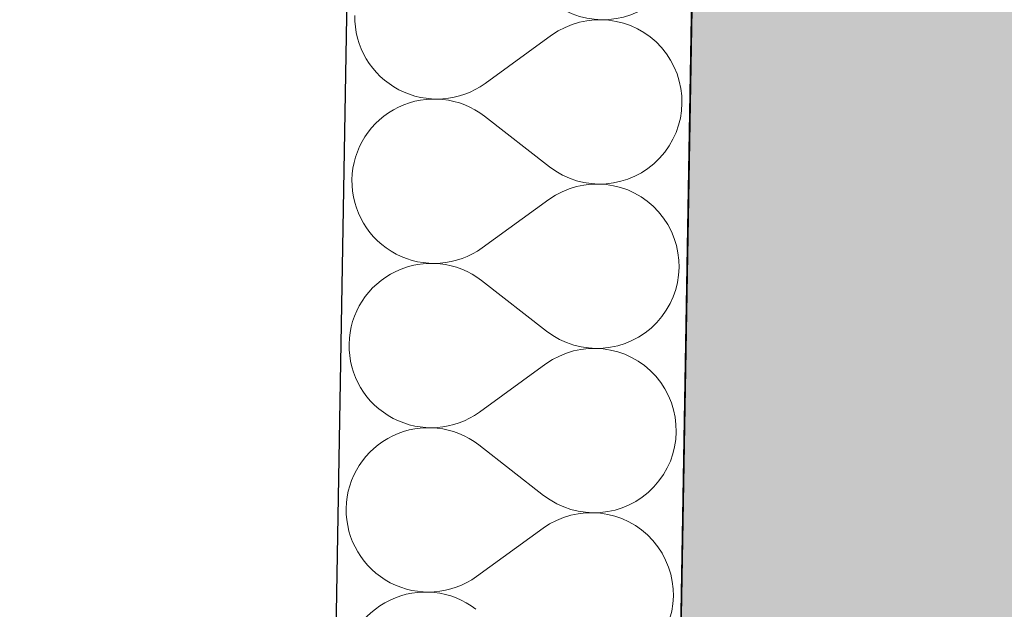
# Model space of a CAD drawing. Header units: millimetres. Extents: x -24674 to 2959, y -2716 to 20653.
# Tile 50 of 161: x -20642 to -20185, y 8769 to 9042. Entities that reach past the tile are written whole.
import ezdxf

# ---------------------------------------------------------------- set-up
doc = ezdxf.new("R2010")
doc.units = ezdxf.units.MM
doc.header["$MEASUREMENT"] = 0
doc.linetypes.add('Wipeout_Contour', pattern=[1000, 0, -1000])
for name, color, linetype in [('9._POHLED ZÁPADNÍ_1_Konstrukce - nosné', 7, 'Continuous'), ('9._POHLED ZÁPADNÍ_1_Nové_Konstrukce - nosné', 7, 'Continuous'), ('9._POHLED ZÁPADNÍ_1_Nové_Výplně – Řezové', 7, 'Continuous'), ('9._POHLED ZÁPADNÍ_1_Výplně – Řezové', 7, 'Continuous'), ('9._POHLED ZÁPADNÍ_1_VÝTAH VAR 1', 7, 'Continuous')]:
    doc.layers.add(name, color=color, linetype=linetype)

# ---------------------------------------------------------------- blocks, each defined once
blk = doc.blocks.new('*X4', base_point=(-27719.5, -6043.99))
at = {"layer": '9._POHLED ZÁPADNÍ_1_Nové_Výplně – Řezové', "color": 21, "linetype": 'Continuous', "lineweight": 20, "true_color": 0xffaaaa}
for p, q in [((-20486.56, 9044.21), (-20486.52, 9041.49)), ((-20486.52, 9041.49), (-20486.27, 9038.78)), ((-20383.08, 9040.85), (-20385.68, 9040.04)), ((-20380.44, 9041.48), (-20383.08, 9040.85)), ((-20377.75, 9041.92), (-20380.44, 9041.48)), ((-20375.04, 9042.16), (-20377.75, 9041.92)), ((-20372.32, 9042.22), (-20375.04, 9042.16)), ((-20369.6, 9042.07), (-20372.32, 9042.22)), ((-20366.9, 9041.74), (-20369.6, 9042.07)), ((-20364.24, 9041.21), (-20366.9, 9041.74)), ((-20361.61, 9040.49), (-20364.24, 9041.21)), ((-20359.05, 9039.59), (-20361.61, 9040.49)), ((-20486.27, 9038.78), (-20485.83, 9036.09)), ((-20485.83, 9036.09), (-20485.21, 9033.44)), ((-20393.02, 9036.51), (-20395.28, 9035)), ((-20390.66, 9037.86), (-20393.02, 9036.51)), ((-20388.21, 9039.04), (-20390.66, 9037.86)), ((-20385.68, 9040.04), (-20388.21, 9039.04)), ((-20356.55, 9038.5), (-20359.05, 9039.59)), ((-20354.14, 9037.25), (-20356.55, 9038.5)), ((-20351.82, 9035.82), (-20354.14, 9037.25)), ((-20349.61, 9034.23), (-20351.82, 9035.82)), ((-20485.21, 9033.44), (-20484.39, 9030.85)), ((-20395.28, 9035), (-20426.15, 9012.67)), ((-20347.53, 9032.49), (-20349.61, 9034.23)), ((-20345.57, 9030.6), (-20347.53, 9032.49)), ((-20484.39, 9030.85), (-20483.4, 9028.32)), ((-20483.4, 9028.32), (-20482.22, 9025.86)), ((-20343.75, 9028.58), (-20345.57, 9030.6)), ((-20342.08, 9026.43), (-20343.75, 9028.58)), ((-20482.22, 9025.86), (-20480.87, 9023.5)), ((-20480.87, 9023.5), (-20479.36, 9021.24)), ((-20340.56, 9024.17), (-20342.08, 9026.43)), ((-20339.22, 9021.8), (-20340.56, 9024.17)), ((-20479.36, 9021.24), (-20477.69, 9019.09)), ((-20477.69, 9019.09), (-20475.87, 9017.07)), ((-20338.04, 9019.35), (-20339.22, 9021.8)), ((-20337.04, 9016.82), (-20338.04, 9019.35)), ((-20475.87, 9017.07), (-20473.91, 9015.18)), ((-20473.91, 9015.18), (-20471.82, 9013.44)), ((-20471.82, 9013.44), (-20469.61, 9011.85)), ((-20336.23, 9014.22), (-20337.04, 9016.82)), ((-20335.6, 9011.58), (-20336.23, 9014.22)), ((-20469.61, 9011.85), (-20467.3, 9010.42)), ((-20467.3, 9010.42), (-20464.89, 9009.16)), ((-20464.89, 9009.16), (-20462.39, 9008.08)), ((-20435.76, 9007.63), (-20433.23, 9008.63)), ((-20433.23, 9008.63), (-20430.78, 9009.81)), ((-20430.78, 9009.81), (-20428.41, 9011.16)), ((-20428.41, 9011.16), (-20426.15, 9012.67)), ((-20335.16, 9008.89), (-20335.6, 9011.58)), ((-20334.92, 9006.18), (-20335.16, 9008.89)), ((-20459.88, 9004.1), (-20462.47, 9003.29)), ((-20462.39, 9008.08), (-20459.82, 9007.18)), ((-20457.23, 9004.73), (-20459.88, 9004.1)), ((-20459.82, 9007.18), (-20457.2, 9006.46)), ((-20454.54, 9005.16), (-20457.23, 9004.73)), ((-20457.2, 9006.46), (-20454.53, 9005.93)), ((-20451.84, 9005.4), (-20454.54, 9005.16)), ((-20454.53, 9005.93), (-20451.83, 9005.6)), ((-20449.12, 9005.45), (-20451.84, 9005.4)), ((-20451.83, 9005.6), (-20449.12, 9005.45)), ((-20449.12, 9005.45), (-20446.4, 9005.5)), ((-20446.4, 9005.31), (-20449.12, 9005.45)), ((-20446.4, 9005.5), (-20443.69, 9005.75)), ((-20443.7, 9004.97), (-20446.4, 9005.31)), ((-20441.03, 9004.44), (-20443.7, 9004.97)), ((-20443.69, 9005.75), (-20441, 9006.19)), ((-20438.41, 9003.71), (-20441.03, 9004.44)), ((-20441, 9006.19), (-20438.35, 9006.82)), ((-20438.35, 9006.82), (-20435.76, 9007.63)), ((-20334.87, 9003.46), (-20334.92, 9006.18)), ((-20469.82, 8999.77), (-20472.09, 8998.26)), ((-20467.46, 9001.12), (-20469.82, 8999.77)), ((-20465.01, 9002.29), (-20467.46, 9001.12)), ((-20462.47, 9003.29), (-20465.01, 9002.29)), ((-20435.84, 9002.81), (-20438.41, 9003.71)), ((-20433.35, 9001.72), (-20435.84, 9002.81)), ((-20430.94, 9000.46), (-20433.35, 9001.72)), ((-20428.62, 8999.03), (-20430.94, 9000.46)), ((-20335.35, 8998.04), (-20335.02, 9000.74)), ((-20335.02, 9000.74), (-20334.87, 9003.46)), ((-20476.26, 8994.78), (-20478.15, 8992.82)), ((-20474.23, 8996.59), (-20476.26, 8994.78)), ((-20472.09, 8998.26), (-20474.23, 8996.59)), ((-20426.42, 8997.44), (-20428.62, 8999.03)), ((-20396.35, 8974.05), (-20426.42, 8997.44)), ((-20336.6, 8992.75), (-20335.88, 8995.38)), ((-20335.88, 8995.38), (-20335.35, 8998.04)), ((-20479.89, 8990.73), (-20481.48, 8988.52)), ((-20478.15, 8992.82), (-20479.89, 8990.73)), ((-20338.59, 8987.69), (-20337.51, 8990.19)), ((-20337.51, 8990.19), (-20336.6, 8992.75)), ((-20482.91, 8986.21), (-20484.17, 8983.8)), ((-20481.48, 8988.52), (-20482.91, 8986.21)), ((-20339.85, 8985.28), (-20338.59, 8987.69)), ((-20485.26, 8981.3), (-20486.16, 8978.74)), ((-20484.17, 8983.8), (-20485.26, 8981.3)), ((-20342.87, 8980.76), (-20341.28, 8982.97)), ((-20341.28, 8982.97), (-20339.85, 8985.28)), ((-20486.16, 8978.74), (-20486.88, 8976.11)), ((-20348.53, 8974.9), (-20346.51, 8976.71)), ((-20346.51, 8976.71), (-20344.62, 8978.67)), ((-20344.62, 8978.67), (-20342.87, 8980.76)), ((-20487.41, 8973.44), (-20487.75, 8970.74)), ((-20486.88, 8976.11), (-20487.41, 8973.44)), ((-20396.35, 8974.05), (-20394.14, 8972.46)), ((-20394.14, 8972.46), (-20391.83, 8971.03)), ((-20352.94, 8971.72), (-20350.68, 8973.23)), ((-20350.68, 8973.23), (-20348.53, 8974.9)), ((-20487.75, 8970.74), (-20487.89, 8968.03)), ((-20487.89, 8968.03), (-20487.84, 8965.31)), ((-20391.83, 8971.03), (-20389.42, 8969.77)), ((-20389.42, 8969.77), (-20386.92, 8968.68)), ((-20386.92, 8968.68), (-20384.36, 8967.77)), ((-20384.36, 8967.77), (-20381.73, 8967.05)), ((-20365.53, 8966.76), (-20362.89, 8967.39)), ((-20362.89, 8967.39), (-20360.29, 8968.2)), ((-20360.29, 8968.2), (-20357.76, 8969.19)), ((-20357.76, 8969.19), (-20355.3, 8970.37)), ((-20355.3, 8970.37), (-20352.94, 8971.72)), ((-20487.84, 8965.31), (-20487.6, 8962.6)), ((-20389.54, 8962.86), (-20391.99, 8961.68)), ((-20387.01, 8963.86), (-20389.54, 8962.86)), ((-20384.41, 8964.67), (-20387.01, 8963.86)), ((-20381.76, 8965.3), (-20384.41, 8964.67)), ((-20379.08, 8965.74), (-20381.76, 8965.3)), ((-20381.73, 8967.05), (-20379.06, 8966.52)), ((-20376.37, 8965.98), (-20379.08, 8965.74)), ((-20379.06, 8966.52), (-20376.37, 8966.18)), ((-20376.37, 8966.18), (-20373.65, 8966.04)), ((-20373.65, 8966.04), (-20376.37, 8965.98)), ((-20373.65, 8966.04), (-20370.93, 8966.08)), ((-20370.93, 8965.89), (-20373.65, 8966.04)), ((-20370.93, 8966.08), (-20368.22, 8966.33)), ((-20368.23, 8965.56), (-20370.93, 8965.89)), ((-20365.56, 8965.03), (-20368.23, 8965.56)), ((-20368.22, 8966.33), (-20365.53, 8966.76)), ((-20362.94, 8964.31), (-20365.56, 8965.03)), ((-20360.37, 8963.41), (-20362.94, 8964.31)), ((-20357.88, 8962.33), (-20360.37, 8963.41)), ((-20487.6, 8962.6), (-20487.16, 8959.91)), ((-20487.16, 8959.91), (-20486.54, 8957.27)), ((-20396.61, 8958.82), (-20427.48, 8936.49)), ((-20394.35, 8960.33), (-20396.61, 8958.82)), ((-20391.99, 8961.68), (-20394.35, 8960.33)), ((-20355.47, 8961.07), (-20357.88, 8962.33)), ((-20353.15, 8959.64), (-20355.47, 8961.07)), ((-20350.94, 8958.05), (-20353.15, 8959.64)), ((-20486.54, 8957.27), (-20485.72, 8954.67)), ((-20485.72, 8954.67), (-20484.72, 8952.14)), ((-20348.85, 8956.31), (-20350.94, 8958.05)), ((-20346.89, 8954.42), (-20348.85, 8956.31)), ((-20345.07, 8952.4), (-20346.89, 8954.42)), ((-20484.72, 8952.14), (-20483.55, 8949.69)), ((-20483.55, 8949.69), (-20482.2, 8947.32)), ((-20343.4, 8950.25), (-20345.07, 8952.4)), ((-20341.89, 8947.99), (-20343.4, 8950.25)), ((-20482.2, 8947.32), (-20480.69, 8945.06)), ((-20480.69, 8945.06), (-20479.02, 8942.91)), ((-20340.54, 8945.62), (-20341.89, 8947.99)), ((-20339.37, 8943.17), (-20340.54, 8945.62)), ((-20479.02, 8942.91), (-20477.2, 8940.89)), ((-20477.2, 8940.89), (-20475.24, 8939)), ((-20338.37, 8940.64), (-20339.37, 8943.17)), ((-20337.56, 8938.04), (-20338.37, 8940.64)), ((-20475.24, 8939), (-20473.15, 8937.26)), ((-20473.15, 8937.26), (-20470.94, 8935.67)), ((-20470.94, 8935.67), (-20468.63, 8934.24)), ((-20429.74, 8934.98), (-20427.48, 8936.49)), ((-20336.93, 8935.4), (-20337.56, 8938.04)), ((-20336.49, 8932.71), (-20336.93, 8935.4)), ((-20468.63, 8934.24), (-20466.21, 8932.98)), ((-20466.21, 8932.98), (-20463.72, 8931.9)), ((-20463.72, 8931.9), (-20461.15, 8931)), ((-20461.15, 8931), (-20458.53, 8930.28)), ((-20439.68, 8930.64), (-20437.09, 8931.45)), ((-20437.09, 8931.45), (-20434.56, 8932.45)), ((-20434.56, 8932.45), (-20432.1, 8933.63)), ((-20432.1, 8933.63), (-20429.74, 8934.98)), ((-20336.25, 8930), (-20336.49, 8932.71)), ((-20463.8, 8927.11), (-20466.33, 8926.12)), ((-20461.21, 8927.92), (-20463.8, 8927.11)), ((-20458.56, 8928.55), (-20461.21, 8927.92)), ((-20455.87, 8928.98), (-20458.56, 8928.55)), ((-20458.53, 8930.28), (-20455.86, 8929.75)), ((-20453.16, 8929.23), (-20455.87, 8928.98)), ((-20455.86, 8929.75), (-20453.16, 8929.42)), ((-20453.16, 8929.42), (-20450.44, 8929.27)), ((-20450.44, 8929.27), (-20453.16, 8929.23)), ((-20450.44, 8929.27), (-20447.72, 8929.33)), ((-20447.73, 8929.13), (-20450.44, 8929.27)), ((-20445.03, 8928.79), (-20447.73, 8929.13)), ((-20447.72, 8929.33), (-20445.01, 8929.57)), ((-20442.36, 8928.26), (-20445.03, 8928.79)), ((-20445.01, 8929.57), (-20442.33, 8930.01)), ((-20439.74, 8927.54), (-20442.36, 8928.26)), ((-20442.33, 8930.01), (-20439.68, 8930.64)), ((-20437.17, 8926.63), (-20439.74, 8927.54)), ((-20434.68, 8925.54), (-20437.17, 8926.63)), ((-20336.34, 8924.57), (-20336.2, 8927.28)), ((-20336.2, 8927.28), (-20336.25, 8930)), ((-20473.41, 8922.08), (-20475.56, 8920.41)), ((-20471.15, 8923.6), (-20473.41, 8922.08)), ((-20468.79, 8924.94), (-20471.15, 8923.6)), ((-20466.33, 8926.12), (-20468.79, 8924.94)), ((-20432.27, 8924.28), (-20434.68, 8925.54)), ((-20429.95, 8922.85), (-20432.27, 8924.28)), ((-20427.75, 8921.26), (-20429.95, 8922.85)), ((-20337.21, 8919.2), (-20336.68, 8921.87)), ((-20336.68, 8921.87), (-20336.34, 8924.57)), ((-20477.59, 8918.6), (-20479.48, 8916.64)), ((-20475.56, 8920.41), (-20477.59, 8918.6)), ((-20397.67, 8897.87), (-20427.75, 8921.26)), ((-20337.93, 8916.57), (-20337.21, 8919.2)), ((-20481.22, 8914.55), (-20482.81, 8912.34)), ((-20479.48, 8916.64), (-20481.22, 8914.55)), ((-20339.92, 8911.51), (-20338.83, 8914.01)), ((-20338.83, 8914.01), (-20337.93, 8916.57)), ((-20484.24, 8910.03), (-20485.5, 8907.62)), ((-20482.81, 8912.34), (-20484.24, 8910.03)), ((-20342.61, 8906.79), (-20341.18, 8909.1)), ((-20341.18, 8909.1), (-20339.92, 8911.51)), ((-20486.59, 8905.12), (-20487.49, 8902.56)), ((-20485.5, 8907.62), (-20486.59, 8905.12)), ((-20345.94, 8902.49), (-20344.2, 8904.58)), ((-20344.2, 8904.58), (-20342.61, 8906.79)), ((-20488.21, 8899.93), (-20488.74, 8897.27)), ((-20487.49, 8902.56), (-20488.21, 8899.93)), ((-20349.86, 8898.72), (-20347.83, 8900.53)), ((-20347.83, 8900.53), (-20345.94, 8902.49)), ((-20489.08, 8894.57), (-20489.22, 8891.85)), ((-20488.74, 8897.27), (-20489.08, 8894.57)), ((-20397.67, 8897.87), (-20395.47, 8896.28)), ((-20395.47, 8896.28), (-20393.15, 8894.85)), ((-20393.15, 8894.85), (-20390.74, 8893.59)), ((-20356.63, 8894.19), (-20354.27, 8895.54)), ((-20354.27, 8895.54), (-20352.01, 8897.05)), ((-20352.01, 8897.05), (-20349.86, 8898.72)), ((-20489.22, 8891.85), (-20489.17, 8889.13)), ((-20390.74, 8893.59), (-20388.25, 8892.5)), ((-20388.25, 8892.5), (-20385.68, 8891.6)), ((-20385.68, 8891.6), (-20383.06, 8890.87)), ((-20383.06, 8890.87), (-20380.39, 8890.34)), ((-20377.7, 8889.81), (-20380.41, 8889.56)), ((-20380.39, 8890.34), (-20377.69, 8890)), ((-20374.98, 8889.86), (-20377.7, 8889.81)), ((-20377.69, 8890), (-20374.98, 8889.86)), ((-20374.98, 8889.86), (-20372.26, 8889.91)), ((-20372.26, 8889.71), (-20374.98, 8889.86)), ((-20372.26, 8889.91), (-20369.55, 8890.15)), ((-20369.56, 8889.38), (-20372.26, 8889.71)), ((-20369.55, 8890.15), (-20366.86, 8890.58)), ((-20366.86, 8890.58), (-20364.21, 8891.21)), ((-20364.21, 8891.21), (-20361.62, 8892.02)), ((-20361.62, 8892.02), (-20359.09, 8893.02)), ((-20359.09, 8893.02), (-20356.63, 8894.19)), ((-20489.17, 8889.13), (-20488.93, 8886.42)), ((-20488.93, 8886.42), (-20488.49, 8883.73)), ((-20393.32, 8885.5), (-20395.68, 8884.15)), ((-20390.86, 8886.68), (-20393.32, 8885.5)), ((-20388.33, 8887.68), (-20390.86, 8886.68)), ((-20385.74, 8888.49), (-20388.33, 8887.68)), ((-20383.09, 8889.12), (-20385.74, 8888.49)), ((-20380.41, 8889.56), (-20383.09, 8889.12)), ((-20366.89, 8888.85), (-20369.56, 8889.38)), ((-20364.27, 8888.13), (-20366.89, 8888.85)), ((-20361.7, 8887.23), (-20364.27, 8888.13)), ((-20359.21, 8886.15), (-20361.7, 8887.23)), ((-20356.79, 8884.89), (-20359.21, 8886.15)), ((-20488.49, 8883.73), (-20487.86, 8881.09)), ((-20487.86, 8881.09), (-20487.05, 8878.49)), ((-20397.94, 8882.64), (-20428.81, 8860.31)), ((-20395.68, 8884.15), (-20397.94, 8882.64)), ((-20354.48, 8883.46), (-20356.79, 8884.89)), ((-20352.27, 8881.87), (-20354.48, 8883.46)), ((-20350.18, 8880.13), (-20352.27, 8881.87)), ((-20487.05, 8878.49), (-20486.05, 8875.96)), ((-20486.05, 8875.96), (-20484.88, 8873.51)), ((-20348.22, 8878.24), (-20350.18, 8880.13)), ((-20346.4, 8876.22), (-20348.22, 8878.24)), ((-20344.73, 8874.07), (-20346.4, 8876.22)), ((-20484.88, 8873.51), (-20483.53, 8871.14)), ((-20343.22, 8871.81), (-20344.73, 8874.07)), ((-20341.87, 8869.45), (-20343.22, 8871.81)), ((-20483.53, 8871.14), (-20482.02, 8868.88)), ((-20482.02, 8868.88), (-20480.35, 8866.74)), ((-20340.7, 8866.99), (-20341.87, 8869.45)), ((-20339.7, 8864.46), (-20340.7, 8866.99)), ((-20480.35, 8866.74), (-20478.53, 8864.71)), ((-20478.53, 8864.71), (-20476.57, 8862.82)), ((-20476.57, 8862.82), (-20474.48, 8861.08)), ((-20338.88, 8861.87), (-20339.7, 8864.46)), ((-20474.48, 8861.08), (-20472.27, 8859.49)), ((-20472.27, 8859.49), (-20469.95, 8858.06)), ((-20469.95, 8858.06), (-20467.54, 8856.81)), ((-20433.43, 8857.45), (-20431.07, 8858.8)), ((-20431.07, 8858.8), (-20428.81, 8860.31)), ((-20338.26, 8859.22), (-20338.88, 8861.87)), ((-20337.82, 8856.53), (-20338.26, 8859.22)), ((-20467.54, 8856.81), (-20465.05, 8855.72)), ((-20465.05, 8855.72), (-20462.48, 8854.82)), ((-20462.48, 8854.82), (-20459.86, 8854.1)), ((-20459.86, 8854.1), (-20457.19, 8853.57)), ((-20457.19, 8853.57), (-20454.49, 8853.24)), ((-20454.49, 8853.24), (-20451.77, 8853.1)), ((-20451.77, 8853.1), (-20449.05, 8853.15)), ((-20449.05, 8853.15), (-20446.34, 8853.39)), ((-20446.34, 8853.39), (-20443.66, 8853.83)), ((-20443.66, 8853.83), (-20441.01, 8854.46)), ((-20441.01, 8854.46), (-20438.41, 8855.27)), ((-20438.41, 8855.27), (-20435.88, 8856.27)), ((-20435.88, 8856.27), (-20433.43, 8857.45)), ((-20337.58, 8853.82), (-20337.82, 8856.53)), ((-20337.53, 8851.1), (-20337.58, 8853.82)), ((-20470.12, 8848.76), (-20472.48, 8847.42)), ((-20467.66, 8849.94), (-20470.12, 8848.76)), ((-20465.13, 8850.93), (-20467.66, 8849.94)), ((-20462.53, 8851.75), (-20465.13, 8850.93)), ((-20459.89, 8852.37), (-20462.53, 8851.75)), ((-20457.2, 8852.81), (-20459.89, 8852.37)), ((-20454.49, 8853.05), (-20457.2, 8852.81)), ((-20451.77, 8853.1), (-20454.49, 8853.05)), ((-20449.05, 8852.95), (-20451.77, 8853.1)), ((-20446.36, 8852.61), (-20449.05, 8852.95)), ((-20443.69, 8852.08), (-20446.36, 8852.61)), ((-20441.06, 8851.36), (-20443.69, 8852.08)), ((-20438.5, 8850.45), (-20441.06, 8851.36)), ((-20436, 8849.36), (-20438.5, 8850.45)), ((-20433.59, 8848.1), (-20436, 8849.36)), ((-20337.67, 8848.39), (-20337.53, 8851.1)), ((-20476.89, 8844.24), (-20478.91, 8842.42)), ((-20474.74, 8845.9), (-20476.89, 8844.24)), ((-20472.48, 8847.42), (-20474.74, 8845.9)), ((-20431.28, 8846.67), (-20433.59, 8848.1)), ((-20429.07, 8845.08), (-20431.28, 8846.67)), ((-20399, 8821.69), (-20429.07, 8845.08)), ((-20338.54, 8843.02), (-20338.01, 8845.69)), ((-20338.01, 8845.69), (-20337.67, 8848.39)), ((-20480.8, 8840.46), (-20482.55, 8838.37)), ((-20478.91, 8842.42), (-20480.8, 8840.46)), ((-20340.16, 8837.83), (-20339.26, 8840.39)), ((-20339.26, 8840.39), (-20338.54, 8843.02)), ((-20484.14, 8836.16), (-20485.57, 8833.85)), ((-20482.55, 8838.37), (-20484.14, 8836.16)), ((-20342.51, 8832.92), (-20341.25, 8835.33)), ((-20341.25, 8835.33), (-20340.16, 8837.83)), ((-20486.83, 8831.44), (-20487.91, 8828.94)), ((-20485.57, 8833.85), (-20486.83, 8831.44)), ((-20345.53, 8828.4), (-20343.94, 8830.61)), ((-20343.94, 8830.61), (-20342.51, 8832.92)), ((-20488.82, 8826.38), (-20489.54, 8823.75)), ((-20487.91, 8828.94), (-20488.82, 8826.38)), ((-20349.16, 8824.36), (-20347.27, 8826.31)), ((-20347.27, 8826.31), (-20345.53, 8828.4)), ((-20489.54, 8823.75), (-20490.07, 8821.09)), ((-20399, 8821.69), (-20396.8, 8820.1)), ((-20353.33, 8820.87), (-20351.19, 8822.54)), ((-20351.19, 8822.54), (-20349.16, 8824.36)), ((-20490.4, 8818.39), (-20490.55, 8815.67)), ((-20490.07, 8821.09), (-20490.4, 8818.39)), ((-20396.8, 8820.1), (-20394.48, 8818.67)), ((-20394.48, 8818.67), (-20392.07, 8817.41)), ((-20392.07, 8817.41), (-20389.58, 8816.32)), ((-20362.95, 8815.84), (-20360.41, 8816.84)), ((-20360.41, 8816.84), (-20357.96, 8818.01)), ((-20357.96, 8818.01), (-20355.6, 8819.36)), ((-20355.6, 8819.36), (-20353.33, 8820.87)), ((-20490.55, 8815.67), (-20490.5, 8812.95)), ((-20490.5, 8812.95), (-20490.26, 8810.24)), ((-20387.07, 8812.31), (-20389.66, 8811.5)), ((-20389.58, 8816.32), (-20387.01, 8815.42)), ((-20384.42, 8812.94), (-20387.07, 8812.31)), ((-20387.01, 8815.42), (-20384.39, 8814.7)), ((-20381.73, 8813.38), (-20384.42, 8812.94)), ((-20384.39, 8814.7), (-20381.72, 8814.16)), ((-20379.03, 8813.63), (-20381.73, 8813.38)), ((-20381.72, 8814.16), (-20379.02, 8813.82)), ((-20376.31, 8813.68), (-20379.03, 8813.63)), ((-20379.02, 8813.82), (-20376.31, 8813.68)), ((-20376.31, 8813.68), (-20373.59, 8813.73)), ((-20373.59, 8813.54), (-20376.31, 8813.68)), ((-20373.59, 8813.73), (-20370.88, 8813.97)), ((-20370.89, 8813.2), (-20373.59, 8813.54)), ((-20368.22, 8812.67), (-20370.89, 8813.2)), ((-20370.88, 8813.97), (-20368.19, 8814.4)), ((-20365.6, 8811.95), (-20368.22, 8812.67)), ((-20368.19, 8814.4), (-20365.54, 8815.03)), ((-20365.54, 8815.03), (-20362.95, 8815.84)), ((-20490.26, 8810.24), (-20489.82, 8807.56)), ((-20489.82, 8807.56), (-20489.19, 8804.91)), ((-20397.01, 8807.97), (-20399.27, 8806.46)), ((-20394.64, 8809.32), (-20397.01, 8807.97)), ((-20392.19, 8810.5), (-20394.64, 8809.32)), ((-20389.66, 8811.5), (-20392.19, 8810.5)), ((-20363.03, 8811.05), (-20365.6, 8811.95)), ((-20360.53, 8809.97), (-20363.03, 8811.05)), ((-20358.12, 8808.71), (-20360.53, 8809.97)), ((-20355.81, 8807.28), (-20358.12, 8808.71)), ((-20489.19, 8804.91), (-20488.38, 8802.31)), ((-20399.27, 8806.46), (-20430.14, 8784.14)), ((-20353.6, 8805.69), (-20355.81, 8807.28)), ((-20351.51, 8803.95), (-20353.6, 8805.69)), ((-20349.55, 8802.06), (-20351.51, 8803.95)), ((-20488.38, 8802.31), (-20487.38, 8799.78)), ((-20487.38, 8799.78), (-20486.2, 8797.33)), ((-20347.73, 8800.04), (-20349.55, 8802.06)), ((-20346.06, 8797.89), (-20347.73, 8800.04)), ((-20486.2, 8797.33), (-20484.86, 8794.96)), ((-20484.86, 8794.96), (-20483.34, 8792.7)), ((-20344.55, 8795.63), (-20346.06, 8797.89)), ((-20343.2, 8793.27), (-20344.55, 8795.63)), ((-20483.34, 8792.7), (-20481.67, 8790.56)), ((-20481.67, 8790.56), (-20479.85, 8788.53)), ((-20342.02, 8790.81), (-20343.2, 8793.27)), ((-20341.03, 8788.28), (-20342.02, 8790.81)), ((-20479.85, 8788.53), (-20477.9, 8786.65)), ((-20477.9, 8786.65), (-20475.81, 8784.9)), ((-20475.81, 8784.9), (-20473.6, 8783.31)), ((-20340.21, 8785.69), (-20341.03, 8788.28)), ((-20339.59, 8783.04), (-20340.21, 8785.69)), ((-20473.6, 8783.31), (-20471.28, 8781.89)), ((-20471.28, 8781.89), (-20468.87, 8780.63)), ((-20468.87, 8780.63), (-20466.38, 8779.54)), ((-20439.74, 8779.1), (-20437.21, 8780.1)), ((-20437.21, 8780.1), (-20434.76, 8781.27)), ((-20434.76, 8781.27), (-20432.4, 8782.62)), ((-20432.4, 8782.62), (-20430.14, 8784.14)), ((-20339.15, 8780.35), (-20339.59, 8783.04)), ((-20338.91, 8777.64), (-20339.15, 8780.35)), ((-20463.86, 8775.57), (-20466.46, 8774.75)), ((-20466.38, 8779.54), (-20463.81, 8778.64)), ((-20461.21, 8776.19), (-20463.86, 8775.57)), ((-20463.81, 8778.64), (-20461.18, 8777.92)), ((-20458.53, 8776.63), (-20461.21, 8776.19)), ((-20461.18, 8777.92), (-20458.52, 8777.4)), ((-20455.82, 8776.87), (-20458.53, 8776.63)), ((-20458.52, 8777.4), (-20455.82, 8777.06)), ((-20455.82, 8777.06), (-20453.1, 8776.92)), ((-20453.1, 8776.92), (-20455.82, 8776.87)), ((-20453.1, 8776.92), (-20450.38, 8776.97)), ((-20450.38, 8776.77), (-20453.1, 8776.92)), ((-20450.38, 8776.97), (-20447.67, 8777.21)), ((-20447.68, 8776.43), (-20450.38, 8776.77)), ((-20445.02, 8775.9), (-20447.68, 8776.43)), ((-20447.67, 8777.21), (-20444.99, 8777.65)), ((-20442.39, 8775.18), (-20445.02, 8775.9)), ((-20444.99, 8777.65), (-20442.34, 8778.28)), ((-20442.34, 8778.28), (-20439.74, 8779.1)), ((-20338.86, 8774.92), (-20338.91, 8777.64)), ((-20473.81, 8771.24), (-20476.07, 8769.73)), ((-20471.44, 8772.58), (-20473.81, 8771.24)), ((-20468.99, 8773.76), (-20471.44, 8772.58)), ((-20466.46, 8774.75), (-20468.99, 8773.76)), ((-20439.83, 8774.27), (-20442.39, 8775.18)), ((-20437.33, 8773.19), (-20439.83, 8774.27)), ((-20434.92, 8771.92), (-20437.33, 8773.19)), ((-20432.61, 8770.49), (-20434.92, 8771.92)), ((-20339.34, 8769.51), (-20339, 8772.21)), ((-20339, 8772.21), (-20338.86, 8774.92)), ((-20476.07, 8769.73), (-20478.22, 8768.06)), ((-20430.4, 8768.9), (-20432.61, 8770.49)), ((-20339.87, 8766.84), (-20339.34, 8769.51))]:
    blk.add_line(p, q, dxfattribs=at)
blk = doc.blocks.new('*X18', base_point=(-27719.5, -6043.99))
at = {"layer": '9._POHLED ZÁPADNÍ_1_Nové_Výplně – Řezové', "color": 21, "linetype": 'Continuous', "lineweight": 20, "true_color": 0xffaaaa}
for p, q in [((-20395.28, 9035), (-20426.15, 9012.67)), ((-20396.35, 8974.05), (-20426.42, 8997.44)), ((-20396.61, 8958.82), (-20427.48, 8936.49)), ((-20397.67, 8897.87), (-20427.75, 8921.26)), ((-20397.94, 8882.64), (-20428.81, 8860.31)), ((-20399, 8821.69), (-20429.07, 8845.08)), ((-20399.27, 8806.46), (-20430.14, 8784.14))]:
    blk.add_line(p, q, dxfattribs=at)
for centre, start, end in [((-20371.63, 9080.3), 232.1313, 125.8711), ((-20448.48, 9043.54), 179.0012, 305.8711), ((-20372.96, 9004.13), 232.1313, 125.8711), ((-20449.8, 8967.36), 52.1313, 179.0012), ((-20449.8, 8967.36), 179.0012, 305.8711), ((-20374.29, 8927.95), 232.1313, 125.8711), ((-20451.13, 8891.18), 52.1313, 179.0012), ((-20451.13, 8891.18), 179.0012, 305.8711), ((-20375.62, 8851.77), 232.1313, 125.8711), ((-20452.46, 8815.01), 52.1313, 179.0012), ((-20452.46, 8815.01), 179.0012, 305.8711), ((-20376.95, 8775.59), 232.1313, 125.8711), ((-20453.79, 8738.83), 52.1313, 179.0012)]:
    blk.add_arc(centre, 38.1, start, end, dxfattribs=at)

msp = doc.modelspace()

# ---------------------------------------------------------------- wipeouts: each hides what was drawn before it
at = {"color": 254, "linetype": 'Wipeout_Contour', "lineweight": 0, "ltscale": 108323.765576}
msp.add_wipeout([(-20470.48, 10185.48), (-20571.1, 4413.92), (-20421.12, 4411.3), (-20411.13, 4411.13), (-20313.53, 10008.83)], dxfattribs=at).dxf.layer = '9._POHLED ZÁPADNÍ_1_Nové_Výplně – Řezové'

# ---------------------------------------------------------------- next in the draw order: hatches: boundary and pattern name
at = {"layer": '9._POHLED ZÁPADNÍ_1_Výplně – Řezové', "linetype": 'Continuous', "lineweight": 13}
msp.add_hatch(color=254, dxfattribs=at).paths.add_polyline_path([(-20313.37, 10013.89), (-20411.95, 4415.68), (-20112, 4410.4), (-20020.94, 9581.29)])

# ---------------------------------------------------------------- next in the draw order: linework, layer by layer
at = {"layer": '9._POHLED ZÁPADNÍ_1_Konstrukce - nosné', "color": 7, "linetype": 'Continuous', "lineweight": 50, "flags": 128}
msp.add_lwpolyline([(-20313.37, 10013.89), (-20411.95, 4415.68)], dxfattribs=at)
at = {"layer": '9._POHLED ZÁPADNÍ_1_Nové_Konstrukce - nosné', "color": 1, "linetype": 'Continuous', "lineweight": 25, "flags": 128}
for points in [[(-20470.48, 10185.48), (-20571.1, 4413.92)], [(-20411.13, 4411.13), (-20313.53, 10008.83)]]:
    msp.add_lwpolyline(points, dxfattribs=at)

# ---------------------------------------------------------------- next in the draw order: block references
at = {"layer": '9._POHLED ZÁPADNÍ_1_VÝTAH VAR 1', "color": 9, "linetype": 'Continuous', "lineweight": 13}
msp.add_blockref('*X4', (-27719.5, -6043.99), dxfattribs=at)

# ---------------------------------------------------------------- next in the draw order: wipeouts: each hides what was drawn before it
at = {"color": 254, "linetype": 'Wipeout_Contour', "lineweight": 0, "ltscale": 274303.920399}
msp.add_wipeout([(-20641.96, 349.65), (-20481.93, 349.73), (-20428.28, 3427.35), (-20533.92, 3427.35), (-20533.92, 3677.35), (-20423.92, 3677.35), (-20313.53, 10008.83), (-20473.28, 10024.95), (-20580.69, 3864), (-20570.98, 4415.68), (-20411.95, 4415.68), (-20421.63, 3865.76), (-20580.69, 3864)], dxfattribs=at).dxf.layer = '9._POHLED ZÁPADNÍ_1_Nové_Výplně – Řezové'

# ---------------------------------------------------------------- next in the draw order: linework, layer by layer
at = {"layer": '9._POHLED ZÁPADNÍ_1_Nové_Konstrukce - nosné', "color": 1, "linetype": 'Continuous', "lineweight": 25, "flags": 128}
for points in [[(-20470.48, 10185.48), (-20641.96, 349.65)], [(-20423.92, 3677.35), (-20313.53, 10008.83)]]:
    msp.add_lwpolyline(points, dxfattribs=at)

# ---------------------------------------------------------------- next in the draw order: block references
at = {"layer": '9._POHLED ZÁPADNÍ_1_VÝTAH VAR 1', "color": 9, "linetype": 'Continuous', "lineweight": 13}
msp.add_blockref('*X18', (-27719.5, -6043.99), dxfattribs=at)

doc.saveas('drawing.dxf')
